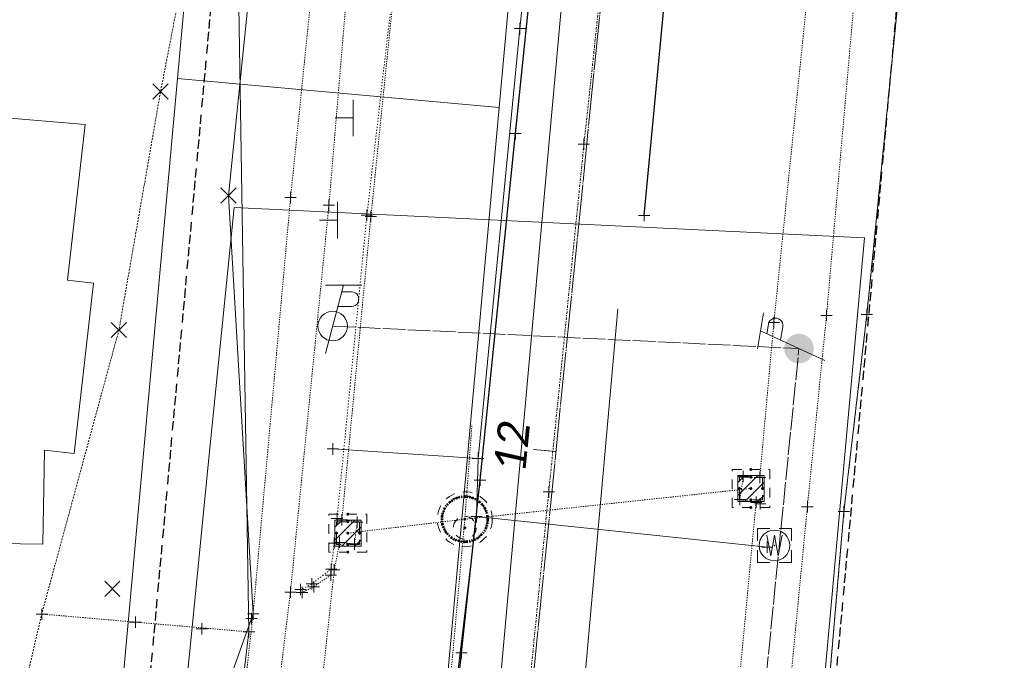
# Model space of a CAD drawing. Header units: feet. Extents: x 1620404 to 1693143, y 557267 to 607752.
# Tile 101 of 107: x 1620916 to 1621003, y 607501 to 607558. Entities that reach past the tile are written whole.
import ezdxf

# ---------------------------------------------------------------- set-up
doc = ezdxf.new("R2010")
doc.units = ezdxf.units.FT
doc.header["$MEASUREMENT"] = 0
for name, pattern in [('cl', [5, 0.09375, -0.09375, 4.625, -0.09375, 0.09375]), ('cl20', [100, 5, -5, 80, -5, 5]), ('constlimit', [0]), ('DGN Style 1', [0.16325, 0.000271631, -0.162979]), ('DGN Style 2', [0.271631, 0.162979, -0.108652]), ('DGN Style 4', [0.434882, 0.217305, -0.108652, 0.000271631, -0.108652]), ('DGN Style 5', [0.190142, 0.081489, -0.108652]), ('DGN Style 6', [0.516643, 0.190142, -0.108652, 0.000271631, -0.108652, 0.000271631, -0.108652]), ('DGN Style 7', [0.543262, 0.244468, -0.108652, 0.081489, -0.108652]), ('drainage01', [1.6, 0.85, -0.75]), ('elec', [4.2, 2, -0.1, -0.1, 2]), ('esmtshex', [4.75, 0.8, -0.325, -0.325, 0.8, -0.3, 0.8, -0.3, 0.8, -0.3]), ('sanex', [0]), ('waterex', [0])]:
    doc.linetypes.add(name, pattern=pattern)
for name, color, linetype, lineweight in [('BD_X_Building', 241, 'Continuous', 0), ('DR_X_Cells', 151, 'DGN Style 2', 0), ('DR_X_Cells (Construction)', 151, 'DGN Style 2', 0), ('DR_X_Storm_Sewer', 151, 'DGN Style 5', 0), ('DT_X_TIN_Hull', 5, 'Continuous', 0), ('DV_X_Property_Line', 7, 'Continuous', 0), ('GE_X_Alignment', 7, 'cl', 0), ('GE_X_Alignment_100_Stations', 7, 'Continuous', 0), ('GE_X_Alignment_500_Stations', 7, 'Continuous', 0), ('GK_Drainage_Nodes', 7, 'Continuous', 53), ('GK_Drainage_Nodes (Construction)', 7, 'Continuous', 53), ('PV_X_COP', 4, 'DGN Style 4', 0), ('PV_X_Curb', 120, 'DGN Style 1', 0), ('PV_X_Driveway', 7, 'DGN Style 5', 0), ('PV_X_Shoulder_Aggregate', 30, 'DGN Style 5', 0), ('PV_X_Walk', 120, 'DGN Style 5', 0), ('RW_P_Const_Limits', 120, 'constlimit', 0), ('RW_X_CL_20', 6, 'cl20', 0), ('RW_X_Esmt_SH', 6, 'esmtshex', 30), ('SN_X_Public', 3, 'Continuous', 0), ('SV_X_Random_Point (Construction)', 7, 'Continuous', 0), ('UT_P_Electric', 1, 'elec', 13), ('UT_P_Misc_Cells', 7, 'Continuous', 13), ('UT_X_Misc_Cells', 7, 'Continuous', 0), ('UT_X_Sanitary_Line', 3, 'sanex', 0), ('UT_X_Water', 133, 'waterex', 0), ('UT_X_Water_Cells', 133, 'Continuous', 0), ('UT_X_Water_Cells (Construction)', 133, 'Continuous', 0), ('XS_X_Ground_Line', 3, 'DGN Style 2', 13)]:
    doc.layers.add(name, color=color, linetype=linetype, lineweight=lineweight)
doc.layers.add('PM_X_Surveyed_Line', color=1, linetype='Continuous', lineweight=30, plot=False)
doc.layers.add('SV_X_Shot_Marker (Construction)', color=40, linetype='Continuous', lineweight=0, transparency=0.5)
doc.styles.add('~P_Label - CenterDescender', font='calibrii.ttf', dxfattribs={"height": 0.14})

# ---------------------------------------------------------------- blocks, each defined once
blk = doc.blocks.new('DrawTextAnnotation_6')
at = {"layer": 'GE_X_Alignment_100_Stations', "color": 7, "insert": (0, 0.125), "char_height": 0.14, "attachment_point": 8, "line_spacing_factor": 0.9, "style": '~P_Label - CenterDescender'}
blk.add_mtext('\\C7;12', dxfattribs=at)
blk = doc.blocks.new('DrawLineAnnotationDirectionLength')
at = {"layer": 'GE_X_Alignment_100_Stations'}
blk.add_line((0, 0), (-0.1, 0), dxfattribs=at)
blk = doc.blocks.new('DrawLineAnnotationDirectionLength_3')
at = {"layer": 'GE_X_Alignment_500_Stations'}
blk.add_line((0, 0), (-0.06, 0), dxfattribs=at)
blk = doc.blocks.new('X_39')
at = {"layer": 'SV_X_Random_Point (Construction)', "color": 7, "linetype": 'Continuous', "lineweight": 0, "transparency": 33554559}
for p, q in [((-0.0333, -0.0334), (0.0333, 0.0334)), ((-0.0333, 0.0334), (0.0333, -0.0334))]:
    blk.add_line(p, q, dxfattribs=at)
blk = doc.blocks.new('SVPT_176')
at = {"layer": 'SV_X_Shot_Marker (Construction)', "transparency": 33554495}
for p, q in [((0, 0.025), (0, -0.025)), ((-0.025, 0), (0.025, 0))]:
    blk.add_line(p, q, dxfattribs=at)
blk.add_point((0, 0), dxfattribs=at)
blk = doc.blocks.new('SVPT_177')
at = {"layer": 'SV_X_Shot_Marker (Construction)', "transparency": 33554495}
for p, q in [((-0.025, 0), (0.025, 0)), ((0, 0.025), (0, -0.025))]:
    blk.add_line(p, q, dxfattribs=at)
blk.add_point((0, 0), dxfattribs=at)
blk = doc.blocks.new('SGN1P')
at = {"layer": 'SN_X_Public', "color": 3, "linetype": 'Continuous', "lineweight": 0}
for p, q in [((0, 0.08), (0, -0.08)), ((0, 0), (-0.08, 0))]:
    blk.add_line(p, q, dxfattribs=at)
blk = doc.blocks.new('SGN1P_1')
at = {"layer": 'SN_X_Public', "color": 3, "linetype": 'Continuous', "lineweight": 0}
for p, q in [((0, 0.08), (0, -0.08)), ((0, 0), (-0.08, 0))]:
    blk.add_line(p, q, dxfattribs=at)
blk = doc.blocks.new('SVPT_178')
at = {"layer": 'SV_X_Shot_Marker (Construction)', "transparency": 33554495}
for p, q in [((-0.025, 0), (0.025, 0)), ((0, 0.025), (0, -0.025))]:
    blk.add_line(p, q, dxfattribs=at)
blk.add_point((0, 0), dxfattribs=at)
blk = doc.blocks.new('SVPT_179')
at = {"layer": 'SV_X_Shot_Marker (Construction)', "transparency": 33554495}
for p, q in [((-0.025, 0), (0.025, 0)), ((0, 0.025), (0, -0.025))]:
    blk.add_line(p, q, dxfattribs=at)
blk.add_point((0, 0), dxfattribs=at)
blk = doc.blocks.new('TPW_1')
at = {"layer": 'UT_X_Misc_Cells', "color": 30, "linetype": 'Continuous', "lineweight": 0}
for p, q in [((0.0482, 0.18), (-0.0322, -0.12)), ((0.1282, 0.18), (-0.0318, 0.18)), ((0.0402, 0.15), (0.0827, 0.15)), ((0.0231, 0.0862), (0.0827, 0.0862))]:
    blk.add_line(p, q, dxfattribs=at)
blk.add_circle((0, 0), 0.065, dxfattribs=at)
at = {"layer": 'UT_X_Misc_Cells', "color": 30, "linetype": 'Continuous', "lineweight": 0, "extrusion": (0, 0, -1)}
blk.add_arc((-0.0833, 0.1181), 0.0319, 88.8767, 271.1233, dxfattribs=at)
blk = doc.blocks.new('SVPT_180')
at = {"layer": 'SV_X_Shot_Marker (Construction)', "transparency": 33554495}
for p, q in [((-0.025, 0), (0.025, 0)), ((0, 0.025), (0, -0.025))]:
    blk.add_line(p, q, dxfattribs=at)
blk.add_point((0, 0), dxfattribs=at)
blk = doc.blocks.new('SVPT_181')
at = {"layer": 'SV_X_Shot_Marker (Construction)', "transparency": 33554495}
for p, q in [((-0.025, 0), (0.025, 0)), ((0, 0.025), (0, -0.025))]:
    blk.add_line(p, q, dxfattribs=at)
blk.add_point((0, 0), dxfattribs=at)
blk = doc.blocks.new('SVPT_182')
at = {"layer": 'SV_X_Shot_Marker (Construction)', "transparency": 33554495}
for p, q in [((-0.025, 0), (0.025, 0)), ((0, 0.025), (0, -0.025))]:
    blk.add_line(p, q, dxfattribs=at)
blk.add_point((0, 0), dxfattribs=at)
blk = doc.blocks.new('SVPT_183')
at = {"layer": 'SV_X_Shot_Marker (Construction)', "transparency": 33554495}
for p, q in [((-0.025, 0), (0.025, 0)), ((0, 0.025), (0, -0.025))]:
    blk.add_line(p, q, dxfattribs=at)
blk.add_point((0, 0), dxfattribs=at)
blk = doc.blocks.new('SVPT_184')
at = {"layer": 'SV_X_Shot_Marker (Construction)', "transparency": 33554495}
for p, q in [((-0.025, 0), (0.025, 0)), ((0, 0.025), (0, -0.025))]:
    blk.add_line(p, q, dxfattribs=at)
blk.add_point((0, 0), dxfattribs=at)
blk = doc.blocks.new('CB22B-X')
at = {"layer": 'DR_X_Cells', "color": 151, "linetype": 'Continuous', "lineweight": 0}
for p, q in [((-1.146, -0.613), (0.613, 1.146)), ((-1.146, 0.518), (-0.518, 1.146)), ((-0.547, -1.146), (1.146, 0.547)), ((0.584, -1.146), (1.146, -0.584))]:
    blk.add_line(p, q, dxfattribs=at)
at = {"layer": 'DR_X_Cells', "color": 151, "linetype": 'drainage01', "lineweight": 0}
blk.add_lwpolyline([(-1.667, 1.667), (1.667, 1.667), (1.667, -1.667), (-1.667, -1.667)], close=True, dxfattribs=at)
at = {"layer": 'DR_X_Cells', "color": 151, "linetype": 'Continuous', "lineweight": 0, "flags": 128}
blk.add_lwpolyline([(-1.146, 1.146), (1.146, 1.146), (1.146, -1.146), (-1.146, -1.146)], close=True, dxfattribs=at)
at = {"layer": 'DR_X_Cells (Construction)', "color": 20, "linetype": 'drainage01', "lineweight": 0}
blk.add_lwpolyline([(-1, 1), (1, 1), (1, -1), (-1, -1)], close=True, dxfattribs=at)
at = {"layer": 'GK_Drainage_Nodes (Construction)', "color": 21, "linetype": 'DGN Style 2', "lineweight": 53}
blk.add_point((0, 1.667), dxfattribs=at)
at = {"layer": 'GK_Drainage_Nodes (Construction)', "color": 61, "linetype": 'DGN Style 6', "lineweight": 53}
for p in [(0, 1), (-1, 0), (1, 0), (0, -1)]:
    blk.add_point(p, dxfattribs=at)
at = {"layer": 'GK_Drainage_Nodes (Construction)', "color": 151, "linetype": 'DGN Style 7', "lineweight": 53}
blk.add_point((0, 0), dxfattribs=at)
at = {"layer": 'GK_Drainage_Nodes (Construction)', "color": 21, "linetype": 'DGN Style 5', "lineweight": 53}
blk.add_point((0, 0), dxfattribs=at)
at = {"layer": 'GK_Drainage_Nodes (Construction)', "color": 40, "linetype": 'DGN Style 4', "lineweight": 53}
blk.add_point((0, 0), dxfattribs=at)
at = {"layer": 'GK_Drainage_Nodes (Construction)', "color": 223, "linetype": 'DGN Style 1', "lineweight": 53}
blk.add_point((0, -1.667), dxfattribs=at)
blk = doc.blocks.new('SVPT_185')
at = {"layer": 'SV_X_Shot_Marker (Construction)', "transparency": 33554495}
for p, q in [((-0.025, 0), (0.025, 0)), ((0, 0.025), (0, -0.025))]:
    blk.add_line(p, q, dxfattribs=at)
blk.add_point((0, 0), dxfattribs=at)
blk = doc.blocks.new('SVPT_186')
at = {"layer": 'SV_X_Shot_Marker (Construction)', "transparency": 33554495}
for p, q in [((-0.025, 0), (0.025, 0)), ((0, 0.025), (0, -0.025))]:
    blk.add_line(p, q, dxfattribs=at)
blk.add_point((0, 0), dxfattribs=at)
blk = doc.blocks.new('SVPT_187')
at = {"layer": 'SV_X_Shot_Marker (Construction)', "transparency": 33554495}
for p, q in [((-0.025, 0), (0.025, 0)), ((0, 0.025), (0, -0.025))]:
    blk.add_line(p, q, dxfattribs=at)
blk.add_point((0, 0), dxfattribs=at)
blk = doc.blocks.new('SVPT_188')
at = {"layer": 'SV_X_Shot_Marker (Construction)', "transparency": 33554495}
for p, q in [((-0.025, 0), (0.025, 0)), ((0, 0.025), (0, -0.025))]:
    blk.add_line(p, q, dxfattribs=at)
blk.add_point((0, 0), dxfattribs=at)
blk = doc.blocks.new('SVPT_189')
at = {"layer": 'SV_X_Shot_Marker (Construction)', "transparency": 33554495}
for p, q in [((-0.025, 0), (0.025, 0)), ((0, 0.025), (0, -0.025))]:
    blk.add_line(p, q, dxfattribs=at)
blk.add_point((0, 0), dxfattribs=at)
blk = doc.blocks.new('SVPT_190')
at = {"layer": 'SV_X_Shot_Marker (Construction)', "transparency": 33554495}
for p, q in [((0, 0.025), (0, -0.025)), ((-0.025, 0), (0.025, 0))]:
    blk.add_line(p, q, dxfattribs=at)
blk.add_point((0, 0), dxfattribs=at)
blk = doc.blocks.new('SVPT_191')
at = {"layer": 'SV_X_Shot_Marker (Construction)', "transparency": 33554495}
for p, q in [((-0.025, 0), (0.025, 0)), ((0, 0.025), (0, -0.025))]:
    blk.add_line(p, q, dxfattribs=at)
blk.add_point((0, 0), dxfattribs=at)
blk = doc.blocks.new('SVPT_192')
at = {"layer": 'SV_X_Shot_Marker (Construction)', "transparency": 33554495}
for p, q in [((-0.025, 0), (0.025, 0)), ((0, 0.025), (0, -0.025))]:
    blk.add_line(p, q, dxfattribs=at)
blk.add_point((0, 0), dxfattribs=at)
blk = doc.blocks.new('SVPT_193')
at = {"layer": 'SV_X_Shot_Marker (Construction)', "transparency": 33554495}
for p, q in [((-0.025, 0), (0.025, 0)), ((0, 0.025), (0, -0.025))]:
    blk.add_line(p, q, dxfattribs=at)
blk.add_point((0, 0), dxfattribs=at)
blk = doc.blocks.new('SVPT_194')
at = {"layer": 'SV_X_Shot_Marker (Construction)', "transparency": 33554495}
for p, q in [((-0.025, 0), (0.025, 0)), ((0, 0.025), (0, -0.025))]:
    blk.add_line(p, q, dxfattribs=at)
blk.add_point((0, 0), dxfattribs=at)
blk = doc.blocks.new('SVPT_195')
at = {"layer": 'SV_X_Shot_Marker (Construction)', "transparency": 33554495}
for p, q in [((-0.025, 0), (0.025, 0)), ((0, 0.025), (0, -0.025))]:
    blk.add_line(p, q, dxfattribs=at)
blk.add_point((0, 0), dxfattribs=at)
blk = doc.blocks.new('SVPT_196')
at = {"layer": 'SV_X_Shot_Marker (Construction)', "transparency": 33554495}
for p, q in [((-0.025, 0), (0.025, 0)), ((0, 0.025), (0, -0.025))]:
    blk.add_line(p, q, dxfattribs=at)
blk.add_point((0, 0), dxfattribs=at)
blk = doc.blocks.new('SVPT_197')
at = {"layer": 'SV_X_Shot_Marker (Construction)', "transparency": 33554495}
for p, q in [((-0.025, 0), (0.025, 0)), ((0, 0.025), (0, -0.025))]:
    blk.add_line(p, q, dxfattribs=at)
blk.add_point((0, 0), dxfattribs=at)
blk = doc.blocks.new('SVPT_255')
at = {"layer": 'SV_X_Shot_Marker (Construction)', "transparency": 33554495}
for p, q in [((-0.025, 0), (0.025, 0)), ((0, 0.025), (0, -0.025))]:
    blk.add_line(p, q, dxfattribs=at)
blk.add_point((0, 0), dxfattribs=at)
blk = doc.blocks.new('MH3-48D-X_2')
at = {"layer": 'DR_X_Cells', "color": 151, "linetype": 'drainage01', "lineweight": 0}
for centre, radius in [((0, 0), 2.417), ((0, -0.75), 1)]:
    blk.add_circle(centre, radius, dxfattribs=at)
at = {"layer": 'DR_X_Cells (Construction)', "color": 20, "linetype": 'drainage01', "lineweight": 0}
blk.add_circle((0, 0), 2, dxfattribs=at)
at = {"layer": 'GK_Drainage_Nodes (Construction)', "color": 61, "linetype": 'DGN Style 6', "lineweight": 53}
blk.add_circle((0, 0), 2, dxfattribs=at)
at = {"layer": 'GK_Drainage_Nodes (Construction)', "color": 21, "linetype": 'DGN Style 2', "lineweight": 53}
blk.add_point((0, 2), dxfattribs=at)
at = {"layer": 'GK_Drainage_Nodes (Construction)', "color": 151, "linetype": 'DGN Style 7', "lineweight": 53}
blk.add_point((0, 0), dxfattribs=at)
at = {"layer": 'GK_Drainage_Nodes (Construction)', "color": 40, "linetype": 'DGN Style 4', "lineweight": 53}
blk.add_point((0, 0), dxfattribs=at)
at = {"layer": 'GK_Drainage_Nodes (Construction)', "color": 21, "linetype": 'DGN Style 5', "lineweight": 53}
blk.add_point((0, -0.75), dxfattribs=at)
at = {"layer": 'GK_Drainage_Nodes (Construction)', "color": 223, "linetype": 'DGN Style 1', "lineweight": 53}
blk.add_point((0, -2), dxfattribs=at)
blk = doc.blocks.new('SVPT_256')
at = {"layer": 'SV_X_Shot_Marker (Construction)', "transparency": 33554495}
for p, q in [((-0.025, 0), (0.025, 0)), ((0, 0.025), (0, -0.025))]:
    blk.add_line(p, q, dxfattribs=at)
blk.add_point((0, 0), dxfattribs=at)
blk = doc.blocks.new('SVPT_257')
at = {"layer": 'SV_X_Shot_Marker (Construction)', "transparency": 33554495}
for p, q in [((-0.025, 0), (0.025, 0)), ((0, 0.025), (0, -0.025))]:
    blk.add_line(p, q, dxfattribs=at)
blk.add_point((0, 0), dxfattribs=at)
blk = doc.blocks.new('SVPT_258')
at = {"layer": 'SV_X_Shot_Marker (Construction)', "transparency": 33554495}
for p, q in [((0, 0.025), (0, -0.025)), ((-0.025, 0), (0.025, 0))]:
    blk.add_line(p, q, dxfattribs=at)
blk.add_point((0, 0), dxfattribs=at)
blk = doc.blocks.new('SVPT_259')
at = {"layer": 'SV_X_Shot_Marker (Construction)', "transparency": 33554495}
for p, q in [((-0.025, 0), (0.025, 0)), ((0, 0.025), (0, -0.025))]:
    blk.add_line(p, q, dxfattribs=at)
blk.add_point((0, 0), dxfattribs=at)
blk = doc.blocks.new('SVPT_260')
at = {"layer": 'SV_X_Shot_Marker (Construction)', "transparency": 33554495}
for p, q in [((-0.025, 0), (0.025, 0)), ((0, 0.025), (0, -0.025))]:
    blk.add_line(p, q, dxfattribs=at)
blk.add_point((0, 0), dxfattribs=at)
blk = doc.blocks.new('SVPT_293')
at = {"layer": 'SV_X_Shot_Marker (Construction)', "transparency": 33554495}
for p, q in [((-0.025, 0), (0.025, 0)), ((0, 0.025), (0, -0.025))]:
    blk.add_line(p, q, dxfattribs=at)
blk.add_point((0, 0), dxfattribs=at)
blk = doc.blocks.new('SVPT_294')
at = {"layer": 'SV_X_Shot_Marker (Construction)', "transparency": 33554495}
for p, q in [((-0.025, 0), (0.025, 0)), ((0, 0.025), (0, -0.025))]:
    blk.add_line(p, q, dxfattribs=at)
blk.add_point((0, 0), dxfattribs=at)
blk = doc.blocks.new('SVPT_295')
at = {"layer": 'SV_X_Shot_Marker (Construction)', "transparency": 33554495}
for p, q in [((-0.025, 0), (0.025, 0)), ((0, 0.025), (0, -0.025))]:
    blk.add_line(p, q, dxfattribs=at)
blk.add_point((0, 0), dxfattribs=at)
blk = doc.blocks.new('SVPT_296')
at = {"layer": 'SV_X_Shot_Marker (Construction)', "transparency": 33554495}
for p, q in [((-0.025, 0), (0.025, 0)), ((0, 0.025), (0, -0.025))]:
    blk.add_line(p, q, dxfattribs=at)
blk.add_point((0, 0), dxfattribs=at)
blk = doc.blocks.new('SVPT_297')
at = {"layer": 'SV_X_Shot_Marker (Construction)', "transparency": 33554495}
for p, q in [((-0.025, 0), (0.025, 0)), ((0, 0.025), (0, -0.025))]:
    blk.add_line(p, q, dxfattribs=at)
blk.add_point((0, 0), dxfattribs=at)
blk = doc.blocks.new('SVPT_298')
at = {"layer": 'SV_X_Shot_Marker (Construction)', "transparency": 33554495}
for p, q in [((-0.025, 0), (0.025, 0)), ((0, 0.025), (0, -0.025))]:
    blk.add_line(p, q, dxfattribs=at)
blk.add_point((0, 0), dxfattribs=at)
blk = doc.blocks.new('SVPT_299')
at = {"layer": 'SV_X_Shot_Marker (Construction)', "transparency": 33554495}
for p, q in [((-0.025, 0), (0.025, 0)), ((0, 0.025), (0, -0.025))]:
    blk.add_line(p, q, dxfattribs=at)
blk.add_point((0, 0), dxfattribs=at)
blk = doc.blocks.new('WM_1')
at = {"layer": 'UT_X_Water_Cells', "color": 133, "linetype": 'Continuous', "lineweight": 0, "flags": 128}
for points in [[(-0.02, 0.075), (-0.075, 0.075), (-0.075, 0.02)], [(-0.0333, 0.045), (-0.0167, -0.045), (0, 0.045), (0.0167, -0.045), (0.0333, 0.045)], [(0.075, 0.02), (0.075, 0.075), (0.02, 0.075)], [(-0.075, -0.02), (-0.075, -0.075), (-0.02, -0.075)], [(0.02, -0.075), (0.075, -0.075), (0.075, -0.02)]]:
    blk.add_lwpolyline(points, dxfattribs=at)
at = {"layer": 'UT_X_Water_Cells', "color": 133, "linetype": 'Continuous', "lineweight": 0}
blk.add_circle((0, 0), 0.0675, dxfattribs=at)
at = {"layer": 'UT_X_Water_Cells (Construction)', "color": 133, "linetype": 'Continuous', "lineweight": 30}
blk.add_point((0, 0), dxfattribs=at)
blk = doc.blocks.new('CB22B-X_1')
at = {"layer": 'DR_X_Cells', "color": 151, "linetype": 'Continuous', "lineweight": 0}
for p, q in [((-1.146, -0.613), (0.613, 1.146)), ((-1.146, 0.518), (-0.518, 1.146)), ((-0.547, -1.146), (1.146, 0.547)), ((0.584, -1.146), (1.146, -0.584))]:
    blk.add_line(p, q, dxfattribs=at)
at = {"layer": 'DR_X_Cells', "color": 151, "linetype": 'drainage01', "lineweight": 0}
blk.add_lwpolyline([(-1.667, 1.667), (1.667, 1.667), (1.667, -1.667), (-1.667, -1.667)], close=True, dxfattribs=at)
at = {"layer": 'DR_X_Cells', "color": 151, "linetype": 'Continuous', "lineweight": 0, "flags": 128}
blk.add_lwpolyline([(-1.146, 1.146), (1.146, 1.146), (1.146, -1.146), (-1.146, -1.146)], close=True, dxfattribs=at)
at = {"layer": 'DR_X_Cells (Construction)', "color": 20, "linetype": 'drainage01', "lineweight": 0}
blk.add_lwpolyline([(-1, 1), (1, 1), (1, -1), (-1, -1)], close=True, dxfattribs=at)
at = {"layer": 'GK_Drainage_Nodes (Construction)', "color": 21, "linetype": 'DGN Style 2', "lineweight": 53}
blk.add_point((0, 1.667), dxfattribs=at)
at = {"layer": 'GK_Drainage_Nodes (Construction)', "color": 61, "linetype": 'DGN Style 6', "lineweight": 53}
for p in [(0, 1), (-1, 0), (1, 0), (0, -1)]:
    blk.add_point(p, dxfattribs=at)
at = {"layer": 'GK_Drainage_Nodes (Construction)', "color": 151, "linetype": 'DGN Style 7', "lineweight": 53}
blk.add_point((0, 0), dxfattribs=at)
at = {"layer": 'GK_Drainage_Nodes (Construction)', "color": 21, "linetype": 'DGN Style 5', "lineweight": 53}
blk.add_point((0, 0), dxfattribs=at)
at = {"layer": 'GK_Drainage_Nodes (Construction)', "color": 40, "linetype": 'DGN Style 4', "lineweight": 53}
blk.add_point((0, 0), dxfattribs=at)
at = {"layer": 'GK_Drainage_Nodes (Construction)', "color": 223, "linetype": 'DGN Style 1', "lineweight": 53}
blk.add_point((0, -1.667), dxfattribs=at)
blk = doc.blocks.new('SVPT_300')
at = {"layer": 'SV_X_Shot_Marker (Construction)', "transparency": 33554495}
for p, q in [((-0.025, 0), (0.025, 0)), ((0, 0.025), (0, -0.025))]:
    blk.add_line(p, q, dxfattribs=at)
blk.add_point((0, 0), dxfattribs=at)
blk = doc.blocks.new('SVPT_301')
at = {"layer": 'SV_X_Shot_Marker (Construction)', "transparency": 33554495}
for p, q in [((-0.025, 0), (0.025, 0)), ((0, 0.025), (0, -0.025))]:
    blk.add_line(p, q, dxfattribs=at)
blk.add_point((0, 0), dxfattribs=at)
blk = doc.blocks.new('SVPT_302')
at = {"layer": 'SV_X_Shot_Marker (Construction)', "transparency": 33554495}
for p, q in [((-0.025, 0), (0.025, 0)), ((0, 0.025), (0, -0.025))]:
    blk.add_line(p, q, dxfattribs=at)
blk.add_point((0, 0), dxfattribs=at)
blk = doc.blocks.new('X_48')
at = {"layer": 'SV_X_Random_Point (Construction)', "color": 7, "linetype": 'Continuous', "lineweight": 0, "transparency": 33554559}
for p, q in [((-0.0333, -0.0334), (0.0333, 0.0334)), ((-0.0333, 0.0334), (0.0333, -0.0334))]:
    blk.add_line(p, q, dxfattribs=at)
blk = doc.blocks.new('X_49')
at = {"layer": 'SV_X_Random_Point (Construction)', "color": 7, "linetype": 'Continuous', "lineweight": 0, "transparency": 33554559}
for p, q in [((-0.0333, -0.0334), (0.0333, 0.0334)), ((-0.0333, 0.0334), (0.0333, -0.0334))]:
    blk.add_line(p, q, dxfattribs=at)
blk = doc.blocks.new('X_50')
at = {"layer": 'SV_X_Random_Point (Construction)', "color": 7, "linetype": 'Continuous', "lineweight": 0, "transparency": 33554559}
for p, q in [((-0.0333, -0.0334), (0.0333, 0.0334)), ((-0.0333, 0.0334), (0.0333, -0.0334))]:
    blk.add_line(p, q, dxfattribs=at)
blk = doc.blocks.new('SVPT_332')
at = {"layer": 'SV_X_Shot_Marker (Construction)', "transparency": 33554495}
for p, q in [((-0.025, 0), (0.025, 0)), ((0, 0.025), (0, -0.025))]:
    blk.add_line(p, q, dxfattribs=at)
blk.add_point((0, 0), dxfattribs=at)
blk = doc.blocks.new('SVPT_333')
at = {"layer": 'SV_X_Shot_Marker (Construction)', "transparency": 33554495}
for p, q in [((-0.025, 0), (0.025, 0)), ((0, 0.025), (0, -0.025))]:
    blk.add_line(p, q, dxfattribs=at)
blk.add_point((0, 0), dxfattribs=at)
blk = doc.blocks.new('*U1168')
at = {"layer": 'DT_X_TIN_Hull', "flags": 128}
blk.add_lwpolyline([(31.14, 119.217), (33.274, 144.125), (35.296, 161.46), (35.519, 163.712), (37.99, 188.589), (38.673, 195.367), (41.181, 220.24), (42.83, 234.959), (44.729, 256.42), (46.504, 275.686), (47.285, 284.431), (4.904, 300.41), (4.502, 300.532), (1.145, 299.186), (-7.277, 283.779), (-12.863, 241.023), (-14.605, 228.606), (-17.892, 200.347), (-20.783, 171.92), (-18.622, 135.131), (-30.085, 103.011)], dxfattribs=at)
blk = doc.blocks.new('*U1169')
at = {"layer": 'DT_X_TIN_Hull', "flags": 128}
blk.add_lwpolyline([(-94.822, 122.253), (-93.799, 130.611), (-95.111, 211.338), (-93.291, 237.831), (-92.621, 270.472), (-91.957, 298.273), (-158.626, 76.006)], dxfattribs=at)
blk = doc.blocks.new('SVPT_1057')
at = {"layer": 'SV_X_Shot_Marker (Construction)', "transparency": 33554495}
for p, q in [((-0.025, 0), (0.025, 0)), ((0, 0.025), (0, -0.025))]:
    blk.add_line(p, q, dxfattribs=at)
blk.add_point((0, 0), dxfattribs=at)
blk = doc.blocks.new('SVPT_1058')
at = {"layer": 'SV_X_Shot_Marker (Construction)', "transparency": 33554495}
for p, q in [((-0.025, 0), (0.025, 0)), ((0, 0.025), (0, -0.025))]:
    blk.add_line(p, q, dxfattribs=at)
blk.add_point((0, 0), dxfattribs=at)
blk = doc.blocks.new('SVPT_1059')
at = {"layer": 'SV_X_Shot_Marker (Construction)', "transparency": 33554495}
for p, q in [((-0.025, 0), (0.025, 0)), ((0, 0.025), (0, -0.025))]:
    blk.add_line(p, q, dxfattribs=at)
blk.add_point((0, 0), dxfattribs=at)
blk = doc.blocks.new('SVPT_1060')
at = {"layer": 'SV_X_Shot_Marker (Construction)', "transparency": 33554495}
for p, q in [((-0.025, 0), (0.025, 0)), ((0, 0.025), (0, -0.025))]:
    blk.add_line(p, q, dxfattribs=at)
blk.add_point((0, 0), dxfattribs=at)
blk = doc.blocks.new('SVPT_1061')
at = {"layer": 'SV_X_Shot_Marker (Construction)', "transparency": 33554495}
for p, q in [((-0.025, 0), (0.025, 0)), ((0, 0.025), (0, -0.025))]:
    blk.add_line(p, q, dxfattribs=at)
blk.add_point((0, 0), dxfattribs=at)
blk = doc.blocks.new('SVPT_1062')
at = {"layer": 'SV_X_Shot_Marker (Construction)', "transparency": 33554495}
for p, q in [((-0.025, 0), (0.025, 0)), ((0, 0.025), (0, -0.025))]:
    blk.add_line(p, q, dxfattribs=at)
blk.add_point((0, 0), dxfattribs=at)
blk = doc.blocks.new('SVPT_1063')
at = {"layer": 'SV_X_Shot_Marker (Construction)', "transparency": 33554495}
for p, q in [((-0.025, 0), (0.025, 0)), ((0, 0.025), (0, -0.025))]:
    blk.add_line(p, q, dxfattribs=at)
blk.add_point((0, 0), dxfattribs=at)
blk = doc.blocks.new('TPWP')
at = {"layer": 'UT_P_Misc_Cells', "linetype": 'Continuous', "lineweight": 0}
h = blk.add_hatch(color=30, dxfattribs=at)
edge = h.paths.add_edge_path()
edge.add_arc((0, 0), 0.065, 0, 360)
at = {"layer": 'UT_P_Misc_Cells', "color": 30, "linetype": 'Continuous', "lineweight": 13}
for p, q in [((0.0482, 0.18), (-0.0322, -0.12)), ((0.1282, 0.18), (-0.0318, 0.18)), ((0.0402, 0.15), (0.0827, 0.15)), ((0.0231, 0.0862), (0.0827, 0.0862))]:
    blk.add_line(p, q, dxfattribs=at)
at = {"layer": 'UT_P_Misc_Cells', "color": 30, "linetype": 'Continuous', "lineweight": 13, "extrusion": (0, 0, -1)}
blk.add_arc((-0.0833, 0.1181), 0.0319, 88.8767, 271.1233, dxfattribs=at)

msp = doc.modelspace()

# ---------------------------------------------------------------- linework, layer by layer
at = {"layer": 'BD_X_Building'}
for p, q in [((1620880.528, 607551.774), (1620922.232, 607548.292)), ((1620922.232, 607548.292), (1620920.679, 607534.615)), ((1620920.679, 607534.615), (1620922.979, 607534.354)), ((1620922.979, 607534.354), (1620921.279, 607519.387)), ((1620918.677, 607519.683), (1620918.513, 607511.408)), ((1620921.279, 607519.387), (1620918.677, 607519.683)), ((1620918.513, 607511.408), (1620909.207, 607511.548))]:
    msp.add_line(p, q, dxfattribs=at)
at = {"layer": 'DR_X_Storm_Sewer'}
for p, q in [((1620955.585, 607513.605), (1620956.213, 607521.938)), ((1620955.585, 607513.605), (1620980.722, 607516.308)), ((1620955.585, 607513.605), (1620945.32, 607512.385)), ((1620946.274, 607409.779), (1620955.585, 607513.605))]:
    msp.add_line(p, q, dxfattribs=at)
at = {"layer": 'DV_X_Property_Line', "ltscale": 20, "flags": 128}
for points in [[(1620958.599, 607549.78), (1620930.355, 607552.342), (1620935.777, 607612.097), (1620964.021, 607609.534), (1620958.599, 607549.78)], [(1620953.177, 607490.025), (1620924.933, 607492.588), (1620930.355, 607552.342), (1620958.599, 607549.78), (1620953.177, 607490.025)]]:
    msp.add_lwpolyline(points, dxfattribs=at)
at = {"layer": 'GE_X_Alignment'}
msp.add_line((1620919.758, 607082.46), (1620969.644, 607579.965), dxfattribs=at)
at = {"layer": 'PM_X_Surveyed_Line', "flags": 128}
for points in [[(1620945.456, 607381.034), (1620946.481, 607408.134), (1620946.647, 607408.16), (1620948.958, 607440.378), (1620951.87, 607468.838), (1620955.303, 607501.874), (1620956.92, 607517.037), (1620960.027, 607547.515), (1620964.704, 607592.59), (1620967.299, 607619.763), (1620971.699, 607662.307)], [(1620971.342, 607540.3), (1620973.689, 607564.99), (1620976.369, 607589.639), (1620983.66, 607660.894)]]:
    msp.add_lwpolyline(points, dxfattribs=at)
at = {"layer": 'PV_X_COP', "flags": 128}
msp.add_lwpolyline([(1620950.207, 607384.258), (1620952.373, 607409.422), (1620955.353, 607438.521), (1620958.137, 607467.981), (1620961.426, 607500.533), (1620962.954, 607515.998), (1620966.051, 607546.558), (1620970.825, 607591.015), (1620973.848, 607619.587), (1620977.877, 607662.074)], dxfattribs=at)
at = {"layer": 'PV_X_Curb', "flags": 128}
for points in [[(1620949.604, 607597.494), (1620950.817, 607596.41), (1620951.582, 607595.374), (1620952.232, 607593.133), (1620950.371, 607569.661), (1620946.986, 607540.34), (1620944.358, 607513.66)], [(1620944.121, 607511.508), (1620943.835, 607509.218), (1620942.143, 607507.924), (1620941.157, 607507.43)]]:
    msp.add_lwpolyline(points, dxfattribs=at)
at = {"layer": 'PV_X_Driveway', "flags": 128}
for points in [[(1620943.804, 607508.694), (1620942.308, 607507.669), (1620941.29, 607507.161)], [(1620936.627, 607503.7), (1620918.419, 607505.271)]]:
    msp.add_lwpolyline(points, dxfattribs=at)
at = {"layer": 'PV_X_Shoulder_Aggregate', "flags": 128}
for points in [[(1620960.511, 607670.555), (1620959.312, 607658.638), (1620958.574, 607657.05), (1620957.839, 607655.797), (1620957.326, 607655.294), (1620955.422, 607631.511), (1620953.839, 607612.448), (1620953.033, 607598.768), (1620950.349, 607569.747), (1620947.337, 607540.213), (1620944.787, 607513.56), (1620946.136, 607513.356), (1620945.889, 607511.428), (1620944.587, 607511.555), (1620944.119, 607509.154), (1620941.979, 607489.46), (1620940.709, 607472.219), (1620937.598, 607442.362), (1620936.318, 607432.049), (1620935.382, 607419.454), (1620934.267, 607406.367), (1620933.652, 607399.229), (1620930.89, 607375.476)], [(1620995.386, 607656.598), (1620992.613, 607626.79), (1620990.055, 607602.495), (1620988.604, 607588.466), (1620985.613, 607559.047), (1620982.735, 607530.902), (1620981.493, 607517.26), (1620980.043, 607517.354), (1620979.743, 607515.334), (1620981.172, 607515.088), (1620978.697, 607488.779), (1620977.425, 607473.008), (1620975.325, 607454.914), (1620974.947, 607451.559), (1620972.607, 607429.07), (1620970.013, 607405.65), (1620968.822, 607392.702)]]:
    msp.add_lwpolyline(points, dxfattribs=at)
at = {"layer": 'PV_X_Walk', "flags": 128}
for points in [[(1620945.045, 607597.911), (1620943.18, 607570.325), (1620940.281, 607541.878), (1620936.985, 607505.276), (1620935.597, 607492.797), (1620933.547, 607472.218), (1620925.522, 607473.156)], [(1620948.614, 607597.918), (1620946.05, 607569.829), (1620943.649, 607541.216), (1620940.263, 607507.181), (1620938.303, 607491.116), (1620937.189, 607471.954), (1620933.73, 607435.945), (1620933.23, 607430.712), (1620932.205, 607420.09), (1620931.232, 607406.195), (1620933.664, 607406.283)], [(1620996.788, 607590.385), (1620993.597, 607558.734), (1620990.903, 607531.605), (1620988.881, 607514.27), (1620986.351, 607484.731), (1620985.231, 607472.251), (1620983.192, 607452.594), (1620979.512, 607425.149), (1620976.994, 607409.506), (1620974.829, 607395.338)], [(1620992.756, 607588.432), (1620989.777, 607559.092), (1620987.358, 607531.523), (1620985.674, 607514.683), (1620982.856, 607485.409), (1620981.253, 607472.227), (1620979.451, 607452.778), (1620975.932, 607425.833)]]:
    msp.add_lwpolyline(points, dxfattribs=at)
at = {"layer": 'RW_P_Const_Limits'}
for p in [(1620935.335, 607541.012), (1620983.268, 607456.468)]:
    msp.add_line(p, (1620990.696, 607538.337), dxfattribs=at)
at = {"layer": 'RW_P_Const_Limits', "flags": 128}
msp.add_lwpolyline([(1620928.109, 607469.095), (1620928.279, 607470.9), (1620931.575, 607503.516), (1620933.103, 607518.985), (1620935.335, 607541.012)], dxfattribs=at)
at = {"layer": 'RW_X_CL_20', "ltscale": 40, "flags": 128}
msp.add_lwpolyline([(1620918.689, 607058.596), (1620977.744, 607709.423)], dxfattribs=at)
at = {"layer": 'RW_X_Esmt_SH'}
for p, q in [((1620924.638, 607463.214), (1620943.763, 607673.985)), ((1620983.14, 607443.989), (1621003.848, 607672.212)), ((1620983.14, 607443.989), (1620993.429, 607557.383))]:
    msp.add_line(p, q, dxfattribs=at)
at = {"layer": 'UT_P_Electric', "flags": 128}
msp.add_lwpolyline([(1620943.978, 607530.583), (1620984.937, 607528.604), (1620977.061, 607449.786), (1621007.16, 607424.387), (1621165.95, 607408.105), (1621165.95, 607408.105), (1621165.95, 607408.105), (1621165.95, 607408.105)], dxfattribs=at)
at = {"layer": 'UT_X_Sanitary_Line'}
msp.add_line((1620962.252, 607456.532), (1620969.031, 607532.1), dxfattribs=at)
at = {"layer": 'UT_X_Water', "flags": 128}
for points in [[(1620845.475, 607331.747), (1620860.494, 607347.604), (1620878.668, 607364.527), (1620907.877, 607392.361), (1620927.874, 607412.813), (1620947.712, 607431.894), (1620949.632, 607451.345), (1620953.097, 607484.579), (1620956.622, 607513.845), (1620956.744, 607518.955), (1620960.425, 607556.722), (1620963.832, 607589.055), (1620965.133, 607601.08), (1620966.585, 607613.952), (1620969.137, 607638.334)], [(1620956.744, 607518.955), (1620943.997, 607519.777)], [(1620956.622, 607513.845), (1620982.154, 607511.146)]]:
    msp.add_lwpolyline(points, dxfattribs=at)
at = {"layer": 'XS_X_Ground_Line', "flags": 128}
msp.add_lwpolyline([(1620746.689, 607297.379), (1620748.095, 607291.785), (1620779.569, 607288.79), (1620808.741, 607301.635), (1620814.86, 607301.894), (1620812.283, 607290.973), (1620815.494, 607284.813), (1620812.734, 607269.032), (1620817.164, 607272.316), (1620822.663, 607273.472), (1620823.777, 607275.409), (1620833.831, 607276.857), (1620842.089, 607280.051), (1620850.734, 607285.069), (1620880.059, 607282.731), (1620881.962, 607280.443), (1620895.902, 607261.523), (1620889.382, 607213.696), (1620888.082, 607205.216), (1620883.753, 607159.401), (1620887.996, 607141.373), (1620888.315, 607125.213), (1620884.571, 607106.645), (1620890.511, 607106.463), (1620889.465, 607094.585), (1620889.25, 607093.707), (1620888.672, 607092.772), (1620887.978, 607092.076), (1620887.071, 607092.006), (1620886.16, 607091.971), (1620885.568, 607088.082), (1620886.654, 607087.902), (1620887.651, 607087.221), (1620888.442, 607085.707), (1620888.506, 607084.888), (1620886.778, 607070.576), (1620890.524, 607069.916), (1620895.233, 607075.171), (1620900.283, 607078.624), (1620900.793, 607078.524), (1620919.758, 607082.46), (1620942.421, 607075.264), (1620945.919, 607074.816), (1620945.726, 607070.668), (1620957.413, 607069.613), (1620957.499, 607070.146), (1620957.496, 607071.987), (1620957.906, 607076.408), (1620958.376, 607081.776), (1620959.258, 607088.255), (1620959.666, 607091.269), (1620962.505, 607101.55), (1620963.872, 607107.921), (1620965.588, 607113.691), (1620965.547, 607113.815), (1620964.075, 607114.367), (1620964.051, 607115.384), (1620972.6, 607145.578), (1620973.005, 607146.593), (1620973.54, 607148.302), (1620973.567, 607148.753), (1620974.702, 607164.594), (1620976.192, 607165.798), (1620973.782, 607173.685), (1620974.035, 607176.388), (1620980.349, 607196.013), (1620984.729, 607210.858), (1620984.874, 607218.044), (1620986.574, 607226.322), (1620992.94, 607228.959), (1621010.774, 607227.179), (1621013.458, 607226.052), (1621020.637, 607226.073), (1621020.734, 607226.201), (1621032.239, 607297.081), (1621054.112, 607306.746), (1621054.931, 607316.441), (1621057.013, 607344.711), (1621054.387, 607377.319), (1621050.594, 607393.13), (1621052.339, 607410.523), (1621046.191, 607417.464), (1621042.617, 607421.609), (1621037.835, 607424.331), (1621033.292, 607433.17), (1620979.512, 607425.149), (1620983.192, 607452.594), (1620985.231, 607472.251), (1620986.351, 607484.731), (1620986.748, 607489.362), (1620988.881, 607514.27), (1620990.903, 607531.605), (1620991.127, 607533.857), (1620993.597, 607558.734), (1620994.28, 607565.511), (1620996.788, 607590.385), (1620998.437, 607605.104), (1621000.336, 607626.565), (1621002.111, 607645.831), (1621002.892, 607654.576), (1620999.135, 607655.949), (1620995.811, 607656.471), (1620995.386, 607656.598), (1620977.877, 607662.074), (1620971.699, 607662.307), (1620960.511, 607670.555), (1620960.109, 607670.677), (1620938.469, 607671.362), (1620937.805, 607643.561), (1620937.135, 607610.92), (1620935.315, 607584.427), (1620928.858, 607551.193), (1620925.198, 607530.235), (1620918.419, 607505.271), (1620916.534, 607497.176), (1620919.823, 607452.032), (1620882.973, 607448.406), (1620871.8, 607449.095), (1620881.045, 607424.843), (1620891.589, 607408.347), (1620892.984, 607397.589), (1620883.102, 607388.071), (1620867.478, 607374.653), (1620865.854, 607373.61), (1620863.634, 607372.487), (1620861.853, 607372.163), (1620859.624, 607372.405), (1620854.922, 607372.936), (1620854.264, 607368.249), (1620850.861, 607368.325), (1620850.305, 607366.436), (1620849.817, 607366.113), (1620847.776, 607364.944), (1620844.436, 607364.027), (1620838.698, 607363.398), (1620830.833, 607363.592), (1620824.924, 607352.991), (1620817.773, 607341.051), (1620800.298, 607333.725), (1620787.71, 607330.391), (1620776.274, 607328.723), (1620765.797, 607328.274), (1620766.505, 607314.621), (1620746.689, 607297.379)], dxfattribs=at)

# ---------------------------------------------------------------- block references
at = {"layer": 'DR_X_Cells', "color": 151, "linetype": 'Continuous', "lineweight": 0}
for name, p in [('CB22B-X_1', (1620980.722, 607516.308)), ('CB22B-X', (1620945.32, 607512.385))]:
    msp.add_blockref(name, p, dxfattribs=at)
at = {"layer": 'DT_X_TIN_Hull'}
for name, p in [('*U1169', (1621030.426, 607373.089)), ('*U1168', (1620955.607, 607370.145))]:
    msp.add_blockref(name, p, dxfattribs=at)
at = {"layer": 'GE_X_Alignment_100_Stations', "xscale": 20, "yscale": 20, "zscale": 20}
for name, rotation in [('DrawTextAnnotation_6', 84.27398545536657), ('DrawLineAnnotationDirectionLength', 354.2739854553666)]:
    msp.add_blockref(name, (1620963.586, 607519.548), dxfattribs=dict(at, rotation=rotation))
at = {"layer": 'GE_X_Alignment_500_Stations', "xscale": 20, "yscale": 20, "zscale": 20, "rotation": 354.2739854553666}
msp.add_blockref('DrawLineAnnotationDirectionLength_3', (1620963.586, 607519.548), dxfattribs=at)
at = {"layer": 'GK_Drainage_Nodes', "color": 21, "linetype": 'DGN Style 2', "lineweight": 53}
msp.add_blockref('MH3-48D-X_2', (1620955.585, 607513.605), dxfattribs=at)
at = {"layer": 'SN_X_Public', "color": 3, "linetype": 'Continuous', "lineweight": 0, "xscale": 20, "yscale": 20, "zscale": 20}
for name, p in [('SGN1P', (1620945.787, 607548.876)), ('SGN1P_1', (1620944.407, 607539.889))]:
    msp.add_blockref(name, p, dxfattribs=at)
at = {"layer": 'SV_X_Random_Point (Construction)', "color": 7, "linetype": 'Continuous', "lineweight": 0, "transparency": 33554559, "xscale": 20, "yscale": 20, "zscale": 20}
for name, p in [('X_50', (1620928.858, 607551.193)), ('X_39', (1620934.824, 607542.065)), ('X_49', (1620925.198, 607530.235)), ('X_48', (1620924.627, 607507.488))]:
    msp.add_blockref(name, p, dxfattribs=at)
at = {"layer": 'SV_X_Shot_Marker (Construction)', "transparency": 33554495, "xscale": 20, "yscale": 20, "zscale": 20}
for name, p in [('SVPT_1063', (1620960.425, 607556.722)), ('SVPT_258', (1620960.027, 607547.515)), ('SVPT_259', (1620966.051, 607546.558)), ('SVPT_176', (1620940.281, 607541.878)), ('SVPT_177', (1620943.649, 607541.216)), ('SVPT_178', (1620946.986, 607540.34)), ('SVPT_179', (1620947.337, 607540.213)), ('SVPT_260', (1620971.342, 607540.3)), ('SVPT_294', (1620987.358, 607531.523)), ('SVPT_293', (1620990.903, 607531.605)), ('SVPT_295', (1620982.735, 607530.902)), ('SVPT_1062', (1620943.997, 607519.777)), ('SVPT_1060', (1620956.744, 607518.955)), ('SVPT_1061', (1620956.744, 607518.955)), ('SVPT_297', (1620980.043, 607517.354)), ('SVPT_296', (1620981.493, 607517.26)), ('SVPT_256', (1620956.92, 607517.037)), ('SVPT_257', (1620962.954, 607515.998)), ('SVPT_298', (1620979.743, 607515.334)), ('SVPT_299', (1620981.172, 607515.088)), ('SVPT_300', (1620981.523, 607514.952)), ('SVPT_301', (1620985.674, 607514.683)), ('SVPT_1057', (1620956.622, 607513.845)), ('SVPT_1058', (1620956.622, 607513.845)), ('SVPT_302', (1620988.881, 607514.27)), ('SVPT_184', (1620944.358, 607513.66)), ('SVPT_180', (1620944.787, 607513.56)), ('SVPT_181', (1620946.136, 607513.356)), ('SVPT_185', (1620944.121, 607511.508)), ('SVPT_183', (1620944.587, 607511.555)), ('SVPT_182', (1620945.889, 607511.428)), ('SVPT_1059', (1620982.154, 607511.146)), ('SVPT_188', (1620943.804, 607508.694)), ('SVPT_186', (1620943.835, 607509.218)), ('SVPT_187', (1620944.119, 607509.154)), ('SVPT_190', (1620942.143, 607507.924)), ('SVPT_193', (1620940.263, 607507.181)), ('SVPT_191', (1620941.157, 607507.43)), ('SVPT_192', (1620941.29, 607507.161)), ('SVPT_189', (1620942.308, 607507.669)), ('SVPT_333', (1620918.419, 607505.271)), ('SVPT_194', (1620936.985, 607505.276)), ('SVPT_197', (1620926.643, 607504.551)), ('SVPT_195', (1620936.835, 607504.882)), ('SVPT_196', (1620932.477, 607503.965)), ('SVPT_332', (1620936.627, 607503.7)), ('SVPT_255', (1620955.303, 607501.874))]:
    msp.add_blockref(name, p, dxfattribs=at)
at = {"layer": 'UT_P_Misc_Cells', "color": 30, "linetype": 'Continuous', "lineweight": 13, "xscale": 20.00000000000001, "yscale": 20.00000000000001, "zscale": 20.00000000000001, "rotation": 80.35860757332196}
msp.add_blockref('TPWP', (1620984.937, 607528.604), dxfattribs=at)
at = {"layer": 'UT_X_Misc_Cells', "color": 30, "linetype": 'Continuous', "lineweight": 0, "xscale": 20, "yscale": 20, "zscale": 20}
msp.add_blockref('TPW_1', (1620943.978, 607530.583), dxfattribs=at)
at = {"layer": 'UT_X_Water_Cells', "color": 133, "linetype": 'Continuous', "lineweight": 0, "xscale": 20, "yscale": 20, "zscale": 20}
msp.add_blockref('WM_1', (1620982.786, 607511.299), dxfattribs=at)

doc.saveas('drawing.dxf')
